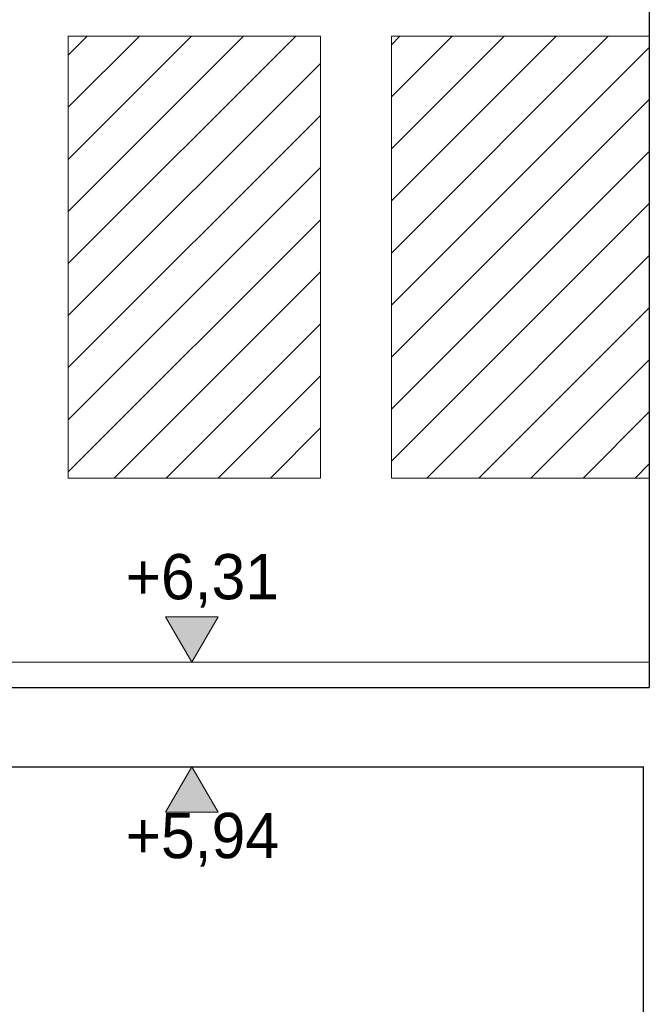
# Model space of a CAD drawing. Extents: x -613240 to -325500, y -25863 to 152403.
# Tile 89 of 254: x -388474 to -386252, y -7228 to -3751. Entities that reach past the tile are written whole.
import ezdxf

# ---------------------------------------------------------------- set-up
doc = ezdxf.new("R2010")
doc.units = 0
doc.header["$MEASUREMENT"] = 0
for name, color, linetype, lineweight in [('Arch zmurowania_Nr_Pióra__21', 7, 'Continuous', 9), ('INWENT WYMIARY_Nr_Pióra__21', 7, 'Continuous', 9), ('INWENT.ŚCIANY_Nr_Pióra__1', 7, 'Continuous', 25), ('INWENT.ŚCIANY_Nr_Pióra__5', 7, 'Continuous', 13), ('Istniejące schody_Nr_Pióra__1', 7, 'Continuous', 25), ('Istniejące schody_Nr_Pióra__21', 7, 'Continuous', 9)]:
    doc.layers.add(name, color=color, linetype=linetype, lineweight=lineweight)
doc.layers.add('INWENT WYMIARY', color=7, linetype='Continuous')
doc.styles.add('GENERATED_STYLE_1', font='txt')
pattern_1 = [(45, (0, 0), (-91.92388, 91.92388), [])]

# ---------------------------------------------------------------- blocks, each defined once
blk = doc.blocks.new('Wymiary_10', base_point=(-387866.6, -6019.6))
at = {"layer": 'INWENT WYMIARY_Nr_Pióra__21', "linetype": 'Continuous'}
blk.add_hatch(color=256, dxfattribs=at).paths.add_polyline_path([(-387866.6, -6019.6), (-387959.4, -5859.6), (-387773.8, -5859.6)], flags=0)
for p, q in [((-387866.6, -6019.6), (-387959.4, -5859.6)), ((-387959.4, -5859.6), (-387773.8, -5859.6)), ((-387773.8, -5859.6), (-387866.6, -6019.6)), ((-387866.6, -6019.6), (-387986.6, -6019.6)), ((-387866.6, -6019.6), (-387746.6, -6019.6))]:
    blk.add_line(p, q, dxfattribs=at)
at = {"layer": 'INWENT WYMIARY_Nr_Pióra__21', "insert": (-388100, -5827.6), "char_height": 160, "attachment_point": 7, "style": 'GENERATED_STYLE_1'}
blk.add_mtext('{+6,31}', dxfattribs=at)
blk = doc.blocks.new('Wymiary_18', base_point=(-387866.6, -6389.6))
at = {"layer": 'INWENT WYMIARY_Nr_Pióra__21', "linetype": 'Continuous'}
blk.add_hatch(color=256, dxfattribs=at).paths.add_polyline_path([(-387866.6, -6389.6), (-387959.4, -6549.6), (-387773.8, -6549.6)], flags=0)
for p, q in [((-387866.6, -6389.6), (-387986.6, -6389.6)), ((-387866.6, -6389.6), (-387959.4, -6549.6)), ((-387866.6, -6389.6), (-387746.6, -6389.6)), ((-387773.8, -6549.6), (-387866.6, -6389.6)), ((-387959.4, -6549.6), (-387773.8, -6549.6))]:
    blk.add_line(p, q, dxfattribs=at)
at = {"layer": 'INWENT WYMIARY_Nr_Pióra__21', "insert": (-388100, -6741.6), "char_height": 160, "attachment_point": 7, "style": 'GENERATED_STYLE_1'}
blk.add_mtext('{+5,94}', dxfattribs=at)

msp = doc.modelspace()

# ---------------------------------------------------------------- hatches: boundary and pattern name
at = {"layer": 'Arch zmurowania_Nr_Pióra__21', "linetype": 'Continuous'}
h = msp.add_hatch(dxfattribs=at)
h.set_pattern_fill('Common_Brick', color=256, style=0, pattern_type=2)
h.set_pattern_definition(pattern_1)
h.paths.add_polyline_path([(-388302.2, -5319.6), (-388302.2, -5369.6), (-387412.2, -5369.6), (-387412.2, -5319.6), (-387412.2, -3809.6), (-388302.2, -3809.6)], flags=0)
h = msp.add_hatch(dxfattribs=at)
h.set_pattern_fill('Common_Brick', color=256, style=0, pattern_type=2)
h.set_pattern_definition(pattern_1)
h.paths.add_polyline_path([(-387162.2, -5319.6), (-387162.2, -5369.6), (-386252.2, -5369.6), (-386252.2, -5319.6), (-386252.2, -3809.6), (-387162.2, -3809.6)], flags=0)

# ---------------------------------------------------------------- linework, layer by layer
at = {"layer": 'INWENT.ŚCIANY_Nr_Pióra__1', "linetype": 'Continuous'}
for p, q in [((-386252.2, -3549.6), (-386252.2, -6109.6)), ((-386272.2, -9149.6), (-386272.2, -6389.6))]:
    msp.add_line(p, q, dxfattribs=at)
at = {"layer": 'INWENT.ŚCIANY_Nr_Pióra__5', "linetype": 'Continuous'}
for p, q in [((-388302.2, -3809.6), (-388302.2, -5319.6)), ((-387412.2, -3809.6), (-388302.2, -3809.6)), ((-387412.2, -3809.6), (-387412.2, -5319.6)), ((-387162.2, -3809.6), (-387162.2, -5319.6)), ((-386252.2, -3809.6), (-387162.2, -3809.6)), ((-386252.2, -3809.6), (-386252.2, -5319.6)), ((-388302.2, -5369.6), (-388302.2, -5319.6)), ((-387412.2, -5319.6), (-387412.2, -5369.6)), ((-387162.2, -5369.6), (-387162.2, -5319.6)), ((-386252.2, -5319.6), (-386252.2, -5369.6)), ((-387412.2, -5369.6), (-388302.2, -5369.6)), ((-386252.2, -5369.6), (-387162.2, -5369.6))]:
    msp.add_line(p, q, dxfattribs=at)
at = {"layer": 'Istniejące schody_Nr_Pióra__1', "linetype": 'Continuous'}
for p, q in [((-390322.2, -6109.6), (-386252.2, -6109.6)), ((-389892.2, -6389.6), (-386272.2, -6389.6))]:
    msp.add_line(p, q, dxfattribs=at)
at = {"layer": 'Istniejące schody_Nr_Pióra__21', "linetype": 'Continuous'}
msp.add_line((-389577.2, -6019.6), (-386252.2, -6019.6), dxfattribs=at)

# ---------------------------------------------------------------- block references
at = {"layer": 'INWENT WYMIARY', "linetype": 'Continuous'}
for name, p in [('Wymiary_10', (-387866.6, -6019.6)), ('Wymiary_18', (-387866.6, -6389.6))]:
    msp.add_blockref(name, p, dxfattribs=at)

doc.saveas('drawing.dxf')
